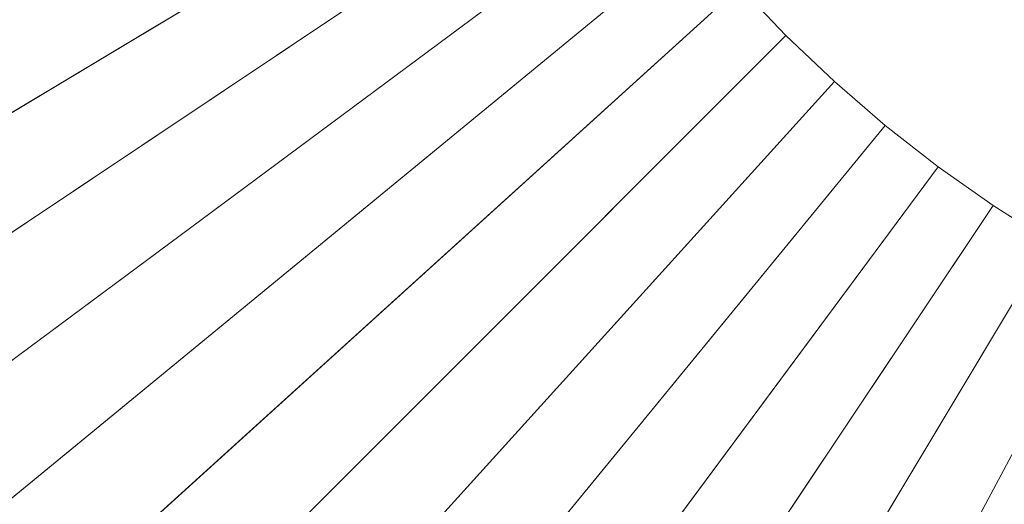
# Model space of a CAD drawing. Header units: millimetres. Extents: x -470 to -19, y 446 to 896.
# Tile 146 of 256: x -403 to -313, y 540 to 584. Entities that reach past the tile are written whole.
import ezdxf

# ---------------------------------------------------------------- set-up
doc = ezdxf.new("R2010")
doc.units = ezdxf.units.MM
doc.header["$LTSCALE"] = 20
doc.layers.add('LUCIDO_1', color=1, linetype='Continuous', lineweight=20, true_color=0xff0000)
doc.layers.add('Nessuna', color=7, linetype='Continuous', lineweight=9)

# ---------------------------------------------------------------- blocks, each defined once
blk = doc.blocks.new('Group-1')
at = {"layer": 'LUCIDO_1', "color": 5, "linetype": 'Continuous', "lineweight": 9, "transparency": 33554687}
for points in [[(-360.118, 623.166, -10106.271), (-357.632, 617.557, -10106.271), (-442.223, 577.549, -10106.271), (-446.57, 587.357, -10106.271)], [(-442.874, 588.888, -10081.271), (-438.607, 579.259, -10081.271), (-357.632, 617.557, -10081.271), (-360.118, 623.166, -10081.271)], [(-357.632, 617.557, -10106.271), (-354.876, 612.076, -10106.271), (-437.403, 567.965, -10106.271), (-442.223, 577.549, -10106.271)], [(-438.607, 579.259, -10081.271), (-433.875, 569.85, -10081.271), (-354.876, 612.076, -10081.271), (-357.632, 617.557, -10081.271)], [(-354.876, 612.076, -10106.271), (-351.852, 606.738, -10106.271), (-432.116, 558.629, -10106.271), (-437.403, 567.965, -10106.271)], [(-433.875, 569.85, -10081.271), (-428.686, 560.686, -10081.271), (-351.852, 606.738, -10081.271), (-354.876, 612.076, -10081.271)], [(-351.852, 606.738, -10106.271), (-348.568, 601.556, -10106.271), (-426.373, 549.568, -10106.271), (-432.116, 558.629, -10106.271)], [(-428.686, 560.686, -10081.271), (-423.047, 551.79, -10081.271), (-348.568, 601.556, -10081.271), (-351.852, 606.738, -10081.271)], [(-348.568, 601.556, -10106.271), (-345.035, 596.54, -10106.271), (-420.194, 540.798, -10106.271), (-426.373, 549.568, -10106.271)], [(-423.047, 551.79, -10081.271), (-416.982, 543.181, -10081.271), (-345.035, 596.54, -10081.271), (-348.568, 601.556, -10081.271)], [(-345.035, 596.54, -10106.271), (-341.26, 591.704, -10106.271), (-413.595, 532.34, -10106.271), (-420.194, 540.798, -10106.271)], [(-416.982, 543.181, -10081.271), (-410.503, 534.878, -10081.271), (-341.26, 591.704, -10081.271), (-345.035, 596.54, -10081.271)], [(-341.26, 591.704, -10106.271), (-337.254, 587.057, -10106.271), (-406.589, 524.215, -10106.271), (-413.595, 532.34, -10106.271)], [(-410.503, 534.878, -10081.271), (-403.626, 526.901, -10081.271), (-337.254, 587.057, -10081.271), (-341.26, 591.704, -10081.271)], [(-337.254, 587.057, -10106.271), (-333.026, 582.612, -10106.271), (-399.195, 516.442, -10106.271), (-406.589, 524.215, -10106.271)], [(-403.626, 526.901, -10081.271), (-396.367, 519.27, -10081.271), (-333.026, 582.612, -10081.271), (-337.254, 587.057, -10081.271)], [(-337.254, 587.057, -10081.271), (-333.026, 582.612, -10081.271), (-333.026, 582.612, -10106.271), (-337.254, 587.057, -10106.271)], [(-333.026, 582.612, -10106.271), (-328.58, 578.383, -10106.271), (-391.422, 509.048, -10106.271), (-399.195, 516.442, -10106.271)], [(-396.367, 519.27, -10081.271), (-388.736, 512.012, -10081.271), (-328.58, 578.383, -10081.271), (-333.026, 582.612, -10081.271)], [(-333.026, 582.612, -10081.271), (-328.58, 578.383, -10081.271), (-328.58, 578.383, -10106.271), (-333.026, 582.612, -10106.271)], [(-328.58, 578.383, -10106.271), (-323.934, 574.377, -10106.271), (-383.297, 502.043, -10106.271), (-391.422, 509.048, -10106.271)], [(-388.736, 512.012, -10081.271), (-380.759, 505.135, -10081.271), (-323.934, 574.377, -10081.271), (-328.58, 578.383, -10081.271)], [(-328.58, 578.383, -10081.271), (-323.934, 574.377, -10081.271), (-323.934, 574.377, -10106.271), (-328.58, 578.383, -10106.271)], [(-323.934, 574.377, -10106.271), (-319.097, 570.603, -10106.271), (-374.839, 495.443, -10106.271), (-383.297, 502.043, -10106.271)], [(-380.759, 505.135, -10081.271), (-372.457, 498.656, -10081.271), (-319.097, 570.603, -10081.271), (-323.934, 574.377, -10081.271)], [(-323.934, 574.377, -10081.271), (-319.097, 570.603, -10081.271), (-319.097, 570.603, -10106.271), (-323.934, 574.377, -10106.271)], [(-319.097, 570.603, -10106.271), (-314.082, 567.069, -10106.271), (-366.069, 489.264, -10106.271), (-374.839, 495.443, -10106.271)], [(-372.457, 498.656, -10081.271), (-363.847, 492.59, -10081.271), (-314.082, 567.069, -10081.271), (-319.097, 570.603, -10081.271)], [(-319.097, 570.603, -10081.271), (-314.082, 567.069, -10081.271), (-314.082, 567.069, -10106.271), (-319.097, 570.603, -10106.271)], [(-314.082, 567.069, -10106.271), (-308.9, 563.785, -10106.271), (-357.008, 483.521, -10106.271), (-366.069, 489.264, -10106.271)], [(-363.847, 492.59, -10081.271), (-354.952, 486.952, -10081.271), (-308.9, 563.785, -10081.271), (-314.082, 567.069, -10081.271)], [(-314.082, 567.069, -10081.271), (-308.9, 563.785, -10081.271), (-308.9, 563.785, -10106.271), (-314.082, 567.069, -10106.271)], [(-308.9, 563.785, -10106.271), (-303.561, 560.762, -10106.271), (-347.673, 478.234, -10106.271), (-357.008, 483.521, -10106.271)], [(-354.952, 486.952, -10081.271), (-345.787, 481.762, -10081.271), (-303.561, 560.762, -10081.271), (-308.9, 563.785, -10081.271)], [(-303.561, 560.762, -10106.271), (-298.08, 558.005, -10106.271), (-338.089, 473.414, -10106.271), (-347.673, 478.234, -10106.271)], [(-345.787, 481.762, -10081.271), (-336.378, 477.03, -10081.271), (-298.08, 558.005, -10081.271), (-303.561, 560.762, -10081.271)], [(-298.08, 558.005, -10106.271), (-292.471, 555.519, -10106.271), (-328.28, 469.068, -10106.271), (-338.089, 473.414, -10106.271)], [(-336.378, 477.03, -10081.271), (-326.75, 472.763, -10081.271), (-292.471, 555.519, -10081.271), (-298.08, 558.005, -10081.271)], [(-292.471, 555.519, -10106.271), (-286.747, 553.311, -10106.271), (-318.272, 465.206, -10106.271), (-328.28, 469.068, -10106.271)], [(-326.75, 472.763, -10081.271), (-316.924, 468.972, -10081.271), (-286.747, 553.311, -10081.271), (-292.471, 555.519, -10081.271)], [(-286.747, 553.311, -10106.271), (-280.922, 551.384, -10106.271), (-308.086, 461.837, -10106.271), (-318.272, 465.206, -10106.271)], [(-316.924, 468.972, -10081.271), (-306.925, 465.665, -10081.271), (-280.922, 551.384, -10081.271), (-286.747, 553.311, -10081.271)]]:
    blk.add_3dface(points, dxfattribs=at)

msp = doc.modelspace()

# ---------------------------------------------------------------- block references
at = {"layer": 'Nessuna', "color": 5, "true_color": 0x0000ff, "transparency": 33554687}
msp.add_blockref('Group-1', (0, 0), dxfattribs=at)

doc.saveas('drawing.dxf')
